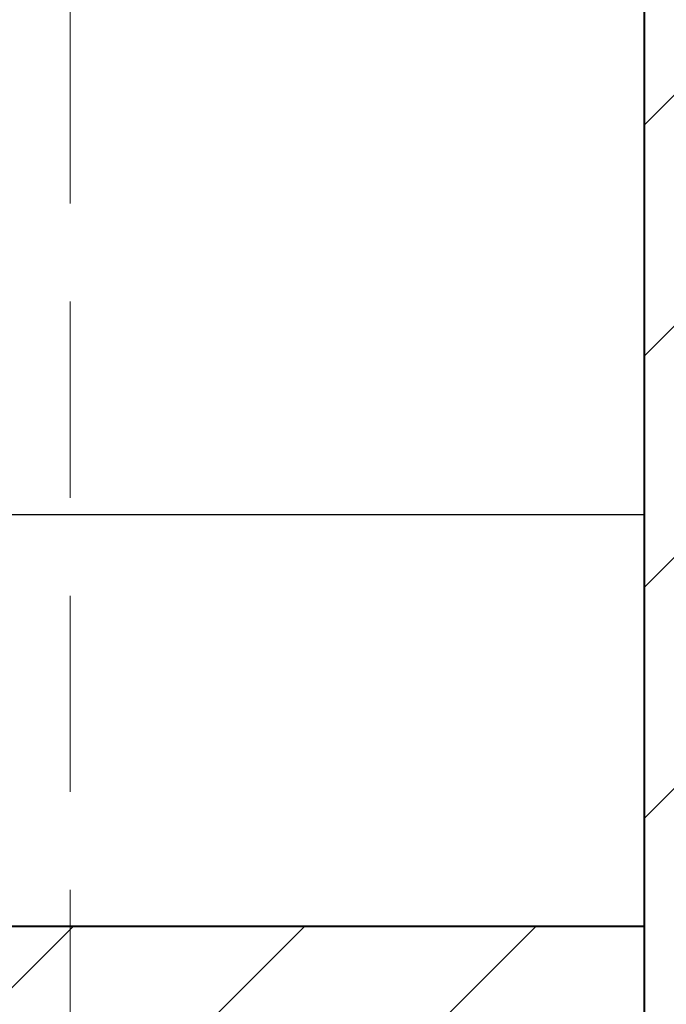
# Model space of a CAD drawing. Header units: metres. Extents: x 7408630 to 15602436, y 5561464 to 13303678.
# Tile 62 of 123: x 7414051 to 7414082, y 5563910 to 5563958. Entities that reach past the tile are written whole.
import ezdxf
from ezdxf.enums import TextEntityAlignment as Align

# ---------------------------------------------------------------- set-up
doc = ezdxf.new("R2010")
doc.units = ezdxf.units.M
doc.header["$MEASUREMENT"] = 0
doc.linetypes.add('CARKOVANA', pattern=[7.5, 5, -2.5])
doc.linetypes.add('HIDDEN2', pattern=[4.7625, 3.175, -1.5875])
for name, color, linetype, lineweight in [('!! 0_Opis_pom', 9, 'Continuous', 13), ('!! 1_hatch projektowane ściany', 4, 'Continuous', 5), ('!! 1_OPIS POM NOWE', 140, 'Continuous', 5), ('!! 1_PROJ Sciany', 2, 'Continuous', 40), ('Granica', 112, 'Continuous', 80)]:
    doc.layers.add(name, color=color, linetype=linetype, lineweight=lineweight)
doc.layers.add('!! 1_Wyburzenia', color=252, linetype='CARKOVANA', lineweight=13, true_color=0x696969)
doc.layers.add('!! 1_zabudowa GK', color=33, linetype='Continuous')
doc.layers.add('Powierzchnia', color=140, linetype='Continuous', lineweight=5, plot=False)
doc.styles.add('ARIAL', font='tahoma.ttf')
doc.styles.add('SIMPLEX', font='simplex.shx', dxfattribs={"width": 0.77})
doc.dimstyles.new('OL PB 200', dxfattribs={"dimscale": 4, "dimtxt": 5, "dimasz": 0.2, "dimexe": 10, "dimexo": 10, "dimgap": 1, "dimtad": 1, "dimdec": 1, "dimrnd": 0.5, "dimzin": 9, "dimdsep": 46, "dimtxsty": 'SIMPLEX', "dimblk": 'thick_MSz', "dimcen": 0.1, "dimdle": 8, "dimse1": 1, "dimse2": 1, "dimclrd": 256, "dimclre": 256, "dimclrt": 3, "dimadec": 1, "dimazin": 2, "dimtfac": 1, "dimtdec": 1, "dimtix": 1, "dimtofl": 0, "dimtmove": 2, "dimatfit": 3, "dimldrblk": 'thick_MSz', "dimfxl": 10, "dimfxlon": 1, "dimtolj": 1, "dimlwd": -1, "dimlwe": -1, "dimarcsym": 0})
pattern_1 = [(45, (-71376.923, 194378.116), (-5.61266008, 5.61266008), [])]

# ---------------------------------------------------------------- blocks, each defined once
blk = doc.blocks.new('thick_MSz')
for p, q in [((0, 15), (0, -15)), ((-10, 0), (10, 0))]:
    blk.add_line(p, q)
at = {"const_width": 2, "elevation": 2}
blk.add_lwpolyline([(-7.071, -7.071), (7.071, 7.071)], dxfattribs=at)
blk = doc.blocks.new('*D441')
at = {"transparency": 16777216}
blk.add_line((74545.846, -197804.085), (74754.493, -197804.085), dxfattribs=at)
at = {"layer": 'DEFPOINTS', "color": 0, "transparency": 16777216}
for p in [(74545.046, -197700.762), (74755.293, -197700.762), (74755.293, -197804.085)]:
    blk.add_point(p, dxfattribs=at)
at = {"transparency": 16777216, "xscale": 0.8, "yscale": 0.8, "zscale": 0.8, "rotation": 180}
blk.add_blockref('thick_MSz', (74545.046, -197804.085), dxfattribs=at)
at = {"transparency": 16777216, "xscale": 0.8, "yscale": 0.8, "zscale": 0.8}
blk.add_blockref('thick_MSz', (74755.293, -197804.085), dxfattribs=at)
at = {"color": 3, "transparency": 16777216, "insert": (74650.17, -197790.085), "char_height": 20, "attachment_point": 5, "style": 'SIMPLEX'}
blk.add_mtext('\\A1;210', dxfattribs=at)
blk = doc.blocks.new('A$C9c944097')
at = {"layer": '!! 1_hatch projektowane ściany'}
h = blk.add_hatch(dxfattribs=at)
h.set_pattern_fill('ANSI31', color=256, scale=2.5)
h.set_pattern_definition(pattern_1)
h.paths.add_polyline_path([(3642.5, -3231.97213), (3390.36947, -3231.97213), (3390.36947, -3166.47221), (3378.36947, -3166.47221), (3378.36947, -3531.47205), (3390.36947, -3531.47205), (3390.36947, -3465.97213), (3642.5, -3465.97213), (3642.5, -3453.97213), (3398.36947, -3453.97213), (3398.36947, -3243.97213), (3642.5, -3243.97213)])
h = blk.add_hatch(dxfattribs=at)
h.set_pattern_fill('ANSI31', color=256, scale=2.5)
h.set_pattern_definition(pattern_1)
h.paths.add_polyline_path([(3067.5, -3342.97213), (3378.36947, -3342.97213), (3378.36947, -3354.97213), (3067.5, -3354.97213)])
for points in [[(3642.5, -3231.97213), (3390.36947, -3231.97213), (3390.36947, -3166.47221), (3378.36947, -3166.47221), (3378.36947, -3531.47205), (3390.36947, -3531.47205), (3390.36947, -3465.97213), (3642.5, -3465.97213), (3642.5, -3453.97213), (3398.36947, -3453.97213), (3398.36947, -3243.97213), (3642.5, -3243.97213)], [(3067.5, -3342.97213), (3378.36947, -3342.97213), (3378.36947, -3354.97213), (3067.5, -3354.97213)]]:
    blk.add_lwpolyline(points, close=True, dxfattribs=at)
at = {"layer": '!! 1_PROJ Sciany'}
for points in [[(3642.5, -3465.97213), (3378.36947, -3465.97213), (3378.36947, -3231.97213), (3642.5, -3231.97213)], [(3378.36947, -3342.97213), (3067.5, -3342.97213)]]:
    blk.add_lwpolyline(points, dxfattribs=at)
at = {"layer": '!! 1_Wyburzenia', "linetype": 'HIDDEN2', "ltscale": 3}
blk.add_line((3350.5, -3636.47213), (3350.5, -3160.47213), dxfattribs=at)
at = {"layer": '!! 1_zabudowa GK'}
blk.add_lwpolyline([(3378.36947, -3322.97213), (3168.12316, -3322.97213)], dxfattribs=at)
at = {"layer": 'Powierzchnia'}
blk.add_lwpolyline([(3102.5, -3080.47213), (3102.5, -3342.97213), (3378.36947, -3342.97213), (3378.36947, -3167.22213), (3390.36947, -3167.22213), (3390.36947, -3231.97213), (3642.5, -3231.97213), (3642.5, -3061.47213), (3350.5, -3061.47213), (3350.5, -3080.47213)], close=True, dxfattribs=at)
at = {"layer": '!! 0_Opis_pom', "ltscale": 0.7, "style": 'ARIAL'}
for tag, p in [('B2,14', (2497.12282, -23.97252)), ('B2,12', (1965.56932, -35.77631)), ('B2,11', (1692.08817, -60.77765)), ('B2,16', (3818.15438, -63.71828)), ('B2,19.1', (5324.74708, -87.92078)), ('B2,17', (4129.82322, -93.25972)), ('B2,15', (3189.46558, -109.69496)), ('B2,10', (1351.71035, -111.25665)), ('B2,13', (2272.99389, -121.89624)), ('A2,5', (1075.52681, -127.78965)), ('B2,18', (4545.51277, -234.12017)), ('B2,19', (5775.76711, -239.42159)), ('A2,4', (318.83322, -329.3265)), ('A2.1', (994.53557, -353.44633)), ('B2.7', (3171.3557, -458.01164)), ('B2.2', (3599.26223, -690.3637)), ('A2.2', (994.53557, -692.67095)), ('B2,21', (4593.23787, -912.69388)), ('B2,9', (1798.58924, -939.09545)), ('A2.3', (455.44717, -940.66614)), ('B2,4', (3116.67143, -940.65712)), ('B2,3', (3297.35823, -941.16418)), ('B2,8', (2517.28573, -960.07338)), ('B2,20', (5834.09772, -965.70749)), ('B2.1', (3927.81794, -970.24709)), ('B2,5', (3309.56672, -1129.12418)), ('B2,6', (3122.36837, -1171.43557)), ('C2,2', (3435.86614, -1487.77973)), ('C2,1', (3957.73656, -2408.10352)), ('C2,3', (3457.72791, -2555.15039)), ('D1,1', (2554.19917, -3205.91504)), ('C2,4', (3866.78124, -3285.77383)), ('D1,4', (1780.27581, -3366.18103)), ('D1,6', (1380.86316, -3373.10994)), ('D1,3', (2098.36626, -3546.18257)), ('C2,5', (3178.15957, -3610.67242)), ('D1,5', (1914.6928, -3621.18339)), ('D1,2', (2201.15492, -3794.18451)), ('D1,7', (477.95048, -4408.76849)), ('D1,8', (338.43039, -4834.32895))]:
    blk.add_attdef(tag, text='', height=11.968, dxfattribs=at).set_placement(p, align=Align.MIDDLE_CENTER)
at = {"layer": '!! 1_OPIS POM NOWE', "style": 'ARIAL'}
for tag, p in [('C2.5B', (3593.7377, -3168.5911)), ('C2,5C', (3526.78796, -3281.02046)), ('C2.4', (3997.15534, -3347.99835)), ('E2,2', (2945.33506, -3413.31629)), ('C2,5A', (3566.4961, -3615.37865)), ('E2.9', (3984.52714, -3783.77287)), ('E2.7', (4645.53364, -3784.14655)), ('D1,2', (2903.25587, -3794.18451)), ('E2.2', (3405.83089, -4049.74196)), ('E2.8', (4380.36687, -4058.97571)), ('E2.6', (5154.87983, -4066.29138)), ('E2.1', (4427.07303, -4318.94156)), ('E2,3', (3401.59976, -4465.83792)), ('E2.4', (3758.95342, -4705.0924)), ('E2.5', (5238.11734, -4786.79525))]:
    blk.add_attdef(tag, text='', height=11.968, dxfattribs=at).set_placement(p, align=Align.MIDDLE_CENTER)
dim = blk.add_linear_dim(base=(3378.36947, -3425.96864), p1=(3168.12316, -3322.64623), p2=(3378.36947, -3322.64623), dimstyle='OL PB 200')
dim.commit()
dim.dimension.update_dxf_attribs({"geometry": '*D441', "text_midpoint": (3273.24631, -3411.96864), "insert": (-71376.92327, 194378.11618)})

msp = doc.modelspace()

# ---------------------------------------------------------------- block references
at = {"layer": 'Granica'}
msp.add_blockref('A$C9c944097', (7410702.59401, 5567256.9858), dxfattribs=at)

doc.saveas('drawing.dxf')
